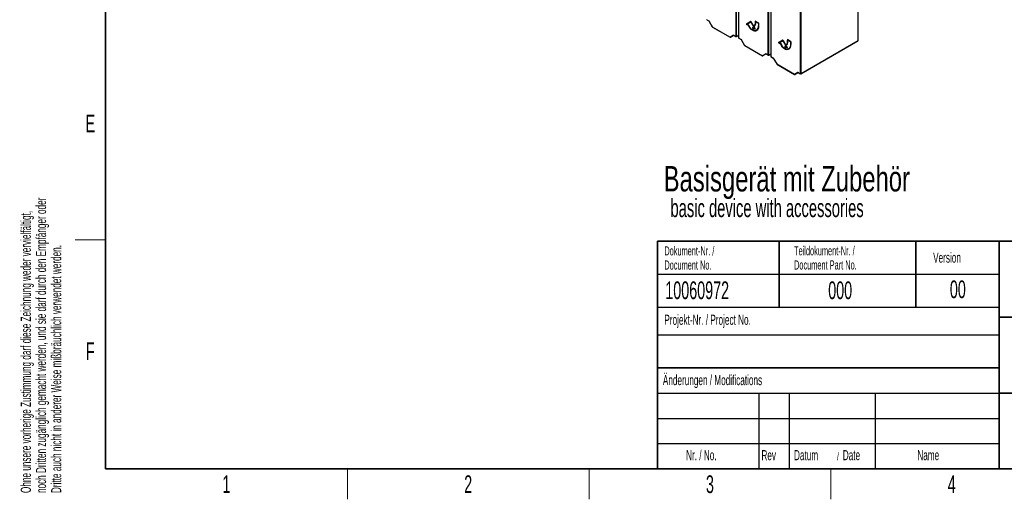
# Paper-space layout 'Blatt4' of a CAD drawing. Header units: millimetres. Extents: x 5 to 418, y 2 to 292.
# Tile 1 of 71: x 9 to 203, y 6 to 101. Entities that reach past the tile are written whole.
import ezdxf

# ---------------------------------------------------------------- set-up
doc = ezdxf.new("R2010")
doc.units = ezdxf.units.MM
doc.layers.add('SLD-0', color=7, linetype='Continuous')
doc.styles.add('SLDTEXTSTYLE0', font='TXT', dxfattribs={"width": 0.7})
doc.styles.add('SLDTEXTSTYLE1', font='TXT', dxfattribs={"width": 0.605})

# ---------------------------------------------------------------- blocks, each defined once
blk = doc.blocks.new('SW_NOTE_0_56')
at = {"layer": 'SLD-0', "color": 0, "attachment_point": 1}
for s, insert, char_height, style in [('Basisgerät mit Zubehör', (0, 6.48), 5.0271, 'SLDTEXTSTYLE0'), ('basic device with accessories', (1.35, -0.02), 3.5956, 'SLDTEXTSTYLE1')]:
    blk.add_mtext(s, dxfattribs=dict(at, insert=insert, char_height=char_height, style=style))
blk = doc.blocks.new('SW_NOTE_0_58')
at = {"layer": 'SLD-0', "color": 0, "char_height": 2, "attachment_point": 1, "rotation": 90, "style": 'SLDTEXTSTYLE1'}
for s, insert in [('noch Dritten zugänglich gemacht werden, und sie darf durch den Empfänger oder', (0.42, 0)), ('Ohne unsere vorherige Zustimmung darf diese Zeichnung weder vervielfältigt,', (-2.58, 0)), ('Dritte auch nicht in anderer Weise mißbräuchlich verwendet werden.', (3.42, 0))]:
    blk.add_mtext(s, dxfattribs=dict(at, insert=insert))
blk = doc.blocks.new('SW_NOTE_0_59')
at = {"layer": 'SLD-0', "color": 0, "attachment_point": 1, "style": 'SLDTEXTSTYLE1'}
for s, insert, char_height in [('Datum', (0, 2.58), 2), ('/', (8.48, 2.08), 1.5), ('Date', (9.64, 2.58), 2)]:
    blk.add_mtext(s, dxfattribs=dict(at, insert=insert, char_height=char_height))
blk = doc.blocks.new('SW_NOTE_0_61')
at = {"layer": 'SLD-0', "color": 0, "char_height": 1.8, "attachment_point": 1, "style": 'SLDTEXTSTYLE1'}
for s, insert in [('Teildokument-Nr. /', (0, 2.32)), ('Document Part No.', (0, -0.48))]:
    blk.add_mtext(s, dxfattribs=dict(at, insert=insert))
blk = doc.blocks.new('SW_NOTE_0_62')
at = {"layer": 'SLD-0', "color": 0, "char_height": 1.8, "attachment_point": 1, "style": 'SLDTEXTSTYLE1'}
for s, insert in [('Dokument-Nr. /', (0, 2.32)), ('Document No.', (0, -0.48))]:
    blk.add_mtext(s, dxfattribs=dict(at, insert=insert))

psp = doc.layouts.new('Blatt4')

# ---------------------------------------------------------------- linework, layer by layer
at = {"color": 7, "linetype": 'Continuous', "lineweight": 18}
for p, q in [((150.45, 97.5), (150.45, 109.02)), ((150.62, 109.04), (150.62, 97.5)), ((151.05, 109.26), (151.05, 97.16)), ((156.81, 93.83), (156.81, 110.46)), ((156.99, 110.56), (156.99, 93.83)), ((157.41, 110.81), (157.41, 93.48)), ((163.18, 90.15), (163.18, 109.41)), ((163.35, 109.41), (163.35, 90.15)), ((144.68, 100.83), (145.14, 100.57)), ((145.14, 100.57), (145.83, 99.37)), ((145.83, 99.37), (145.81, 99.36)), ((145.83, 99.37), (149.31, 97.37)), ((154.32, 99.92), (154.28, 99.9)), ((154.97, 99.54), (154.94, 99.52)), ((149.31, 97.37), (149.99, 97.76)), ((149.99, 97.76), (150.45, 97.5)), ((150.62, 97.5), (151.01, 97.72)), ((153.47, 98.94), (153.43, 98.92)), ((153.75, 98.78), (153.72, 98.76)), ((151.05, 97.16), (151.5, 96.9)), ((151.5, 96.9), (152.19, 95.7)), ((152.19, 95.7), (152.17, 95.69)), ((152.19, 95.7), (155.67, 93.69)), ((160.68, 96.25), (160.65, 96.23)), ((161.34, 95.87), (161.3, 95.85)), ((163.35, 90.15), (174.6, 96.64)), ((155.67, 93.69), (156.36, 94.09)), ((156.36, 94.09), (156.81, 93.83)), ((156.99, 93.83), (157.37, 94.05)), ((157.41, 93.48), (157.87, 93.22)), ((159.83, 95.27), (159.8, 95.25)), ((160.12, 95.1), (160.08, 95.08)), ((157.87, 93.22), (158.55, 92.03)), ((158.55, 92.03), (158.53, 92.02)), ((158.55, 92.03), (162.03, 90.02)), ((162.03, 90.02), (162.72, 90.42)), ((162.72, 90.42), (163.18, 90.15))]:
    psp.add_line(p, q, dxfattribs=at)
at = {"color": 7, "linetype": 'Continuous', "lineweight": 25}
for p, q in [((151.01, 109.22), (151.01, 97.21)), ((157.37, 110.78), (157.37, 93.53)), ((174.6, 96.64), (174.6, 110.19)), ((144.71, 100.77), (145.13, 100.53)), ((145.13, 100.53), (145.81, 99.36)), ((145.85, 99.32), (149.33, 97.31)), ((153.4, 100.41), (152.52, 99.9)), ((152.55, 99.92), (152.52, 99.9)), ((152.52, 99.9), (153, 99.62)), ((153.4, 100.41), (152.55, 99.92)), ((152.55, 99.92), (153.03, 99.64)), ((152.64, 99.89), (153.4, 100.32)), ((153.05, 99.66), (152.64, 99.89)), ((153.03, 99.64), (153, 99.62)), ((154.28, 98.88), (153.4, 100.41)), ((153.43, 100.34), (153.4, 100.32)), ((153.4, 100.32), (154.16, 99.02)), ((153.43, 100.34), (154.19, 99.04)), ((154.16, 99.02), (153.75, 99.25)), ((154.15, 99.55), (154.12, 99.53)), ((154.12, 99.53), (154.16, 99.47)), ((154.15, 99.55), (154.19, 99.49)), ((154.99, 100.1), (154.28, 100.51)), ((154.28, 100.51), (154.28, 99.9)), ((154.32, 100.49), (154.32, 99.92)), ((154.37, 100.44), (154.34, 100.42)), ((154.34, 99.87), (154.34, 100.42)), ((154.34, 100.42), (154.94, 100.07)), ((154.37, 100.44), (154.97, 100.09)), ((154.97, 100.09), (154.94, 100.07)), ((154.94, 100.07), (154.94, 99.52)), ((154.97, 100.09), (154.97, 99.54)), ((154.99, 99.49), (154.99, 100.1)), ((150.08, 97.67), (149.46, 97.31)), ((150.05, 97.69), (150.47, 97.45)), ((150.6, 97.45), (151.01, 97.68)), ((153.72, 98.82), (153.43, 98.98)), ((153.43, 98.92), (153.72, 98.76)), ((153.47, 98.94), (153.75, 98.78)), ((153.84, 99.18), (153.81, 99.16)), ((153.81, 99.16), (154.28, 98.88)), ((153.84, 99.18), (154.25, 98.94)), ((153.92, 98.84), (153.89, 98.82)), ((153.89, 98.82), (153.93, 98.82)), ((154.19, 99.04), (154.16, 99.02)), ((154.58, 98.73), (154.62, 98.75)), ((151.07, 97.1), (151.5, 96.85)), ((151.5, 96.86), (152.17, 95.69)), ((152.22, 95.64), (155.7, 93.64)), ((159.76, 96.74), (158.88, 96.23)), ((158.91, 96.25), (158.88, 96.23)), ((158.88, 96.23), (159.36, 95.95)), ((159.76, 96.74), (158.91, 96.25)), ((158.91, 96.25), (159.4, 95.97)), ((159.01, 96.21), (159.76, 96.65)), ((159.41, 95.98), (159.01, 96.21)), ((159.4, 95.97), (159.36, 95.95)), ((160.65, 95.21), (159.76, 96.74)), ((159.8, 96.67), (159.76, 96.65)), ((159.76, 96.65), (160.52, 95.34)), ((159.8, 96.67), (160.55, 95.36)), ((160.08, 95.14), (159.8, 95.31)), ((160.52, 95.34), (160.12, 95.57)), ((160.21, 95.5), (160.17, 95.48)), ((160.17, 95.48), (160.65, 95.21)), ((160.21, 95.5), (160.61, 95.27)), ((160.52, 95.88), (160.48, 95.86)), ((160.48, 95.86), (160.52, 95.8)), ((160.52, 95.88), (160.55, 95.82)), ((160.55, 95.36), (160.52, 95.34)), ((161.35, 96.43), (160.65, 96.84)), ((160.65, 96.84), (160.65, 96.23)), ((160.68, 96.82), (160.68, 96.25)), ((160.74, 96.77), (160.7, 96.75)), ((160.7, 96.2), (160.7, 96.75)), ((160.7, 96.75), (161.3, 96.4)), ((160.74, 96.77), (161.34, 96.42)), ((161.34, 96.42), (161.3, 96.4)), ((161.3, 96.4), (161.3, 95.85)), ((161.34, 96.42), (161.34, 95.87)), ((161.35, 95.82), (161.35, 96.43)), ((163.33, 90.1), (174.57, 96.59)), ((156.45, 94), (155.82, 93.64)), ((156.41, 94.02), (156.84, 93.77)), ((156.96, 93.77), (157.37, 94.01)), ((157.44, 93.43), (157.86, 93.18)), ((159.8, 95.25), (160.08, 95.08)), ((159.83, 95.27), (160.12, 95.1)), ((160.29, 95.17), (160.25, 95.15)), ((160.25, 95.15), (160.3, 95.15)), ((160.94, 95.06), (160.98, 95.08)), ((157.86, 93.18), (158.53, 92.02)), ((158.58, 91.97), (162.06, 89.96)), ((162.81, 90.32), (162.19, 89.96)), ((162.77, 90.35), (163.2, 90.1))]:
    psp.add_line(p, q, dxfattribs=at)
for centre, radius, start, end in [((145.92, 99.43), 0.125, 210, 240.0027), ((153.96, 99.74), 0.974, 186.8336, 237.149), ((154, 99.76), 0.974, 186.8336, 237.149), ((153.89, 99.69), 0.845, 182.6056, 237.3947), ((154.19, 99.4), 0.753, 230.7964, 9.2142), ((154.21, 99.37), 0.786, 230.7968, 9.214), ((154.59, 99.28), 0.835, 182.1239, 213.0087), ((154.58, 99.29), 0.788, 184.9122, 203.6351), ((153.88, 99.86), 0.402, 305.698, 5.6207), ((153.92, 99.88), 0.402, 305.698, 5.6207), ((153.9, 99.83), 0.44, 305.6989, 5.6192), ((154.13, 99.45), 0.846, 304.8286, 6.4838), ((149.39, 97.42), 0.125, 240.0027, 300.0054), ((150.54, 97.55), 0.125, 240.0027, 299.9975), ((154.28, 99.51), 0.905, 234.3824, 294.3073), ((154.59, 99.27), 0.787, 188.1327, 214.2791), ((151.14, 97.21), 0.125, 180, 240.0027), ((152.28, 95.75), 0.125, 210, 240.0027), ((160.33, 96.07), 0.974, 186.8337, 237.1488), ((160.36, 96.09), 0.974, 186.8337, 237.1488), ((160.25, 96.02), 0.845, 182.6054, 237.3948), ((160.56, 95.73), 0.753, 230.7963, 9.214), ((160.58, 95.69), 0.786, 230.7967, 9.2141), ((160.95, 95.6), 0.835, 182.1241, 213.0087), ((160.94, 95.62), 0.788, 184.912, 203.6365), ((160.95, 95.59), 0.787, 188.1329, 214.2789), ((160.25, 96.19), 0.402, 305.6979, 5.62), ((160.28, 96.21), 0.402, 305.6979, 5.62), ((160.26, 96.15), 0.44, 305.6983, 5.6201), ((160.5, 95.77), 0.839, 304.5587, 6.7532), ((155.76, 93.74), 0.125, 240.0027, 300.0054), ((156.9, 93.88), 0.125, 240.0027, 299.9975), ((157.5, 93.53), 0.125, 180, 240.0027), ((160.64, 95.84), 0.905, 234.3823, 294.3074), ((158.64, 92.08), 0.125, 210, 240.0027), ((162.12, 90.07), 0.125, 240.0027, 300.0054), ((163.27, 90.21), 0.125, 240.0027, 299.9975)]:
    psp.add_arc(centre, radius, start, end, dxfattribs=at)
at = {"color": 7, "linetype": 'Continuous', "lineweight": 18}
for centre, radius, start, end in [((145.89, 99.37), 0.0628, 174.3142, 234.3759), ((149.37, 97.36), 0.0628, 174.3142, 234.3759), ((149.41, 97.41), 0.115, 204.6697, 294.773), ((150.54, 97.67), 0.193, 242.6566, 296.7661), ((150.51, 97.5), 0.0628, 174.3142, 234.3759), ((150.57, 97.49), 0.0595, 305.5758, 7.7006), ((151.07, 97.21), 0.0617, 185.0596, 246.2596), ((151.11, 97.15), 0.0628, 174.3142, 234.3759), ((152.25, 95.69), 0.0628, 174.3142, 234.3759), ((155.77, 93.74), 0.115, 204.6688, 294.774), ((155.73, 93.69), 0.0628, 174.3142, 234.3759), ((156.9, 94), 0.193, 242.6549, 296.7683), ((156.88, 93.82), 0.0628, 174.3142, 234.3759), ((156.93, 93.82), 0.0595, 305.5728, 7.7093), ((157.44, 93.54), 0.0617, 185.0583, 246.2621), ((157.47, 93.48), 0.0628, 174.3142, 234.3759), ((158.62, 92.02), 0.0628, 174.3142, 234.3759), ((162.14, 90.07), 0.115, 204.6693, 294.7733), ((162.1, 90.01), 0.0628, 174.3142, 234.3759), ((163.27, 90.33), 0.193, 242.6561, 296.7661), ((163.24, 90.15), 0.0628, 174.3142, 234.3759), ((163.29, 90.15), 0.0595, 305.5758, 7.7006)]:
    psp.add_arc(centre, radius, start, end, dxfattribs=at)
at = {"color": 7, "linetype": 'Continuous', "lineweight": 25}
for centre, major_axis, ratio, start_param, end_param in [((145.23, 100.62), (0.0912, 0.0912), 0.317888, 2.441094, 3.056612), ((150.08, 97.82), (0, 0.133), 0.717434, 1.963397, 2.748877), ((151.59, 96.95), (0.0912, 0.0912), 0.317888, 2.441094, 3.056612), ((174.51, 96.7), (-0.062, 0.108), 0.577557, 3.141594, 3.927224), ((156.45, 94.14), (0, 0.133), 0.717434, 1.963397, 2.748877), ((157.95, 93.27), (0.0912, 0.0912), 0.317888, 2.441094, 3.056612), ((162.81, 90.47), (0, 0.133), 0.717434, 1.963397, 2.748877)]:
    psp.add_ellipse(centre, major_axis=major_axis, ratio=ratio, start_param=start_param, end_param=end_param, dxfattribs=at)
at = {"layer": 'SLD-0', "lineweight": 35}
for p, q in [((26, 282.5), (26, 12)), ((135, 57), (408, 57)), ((135, 57), (135, 12)), ((159, 57), (159, 44)), ((186, 57), (186, 44)), ((202.5, 57), (202.5, 12)), ((202.5, 42), (259, 42)), ((135, 32), (202.5, 32)), ((202.5, 27), (259, 27)), ((26, 12), (408, 12)), ((135, 12), (408, 12))]:
    psp.add_line(p, q, dxfattribs=at)
at = {"layer": 'SLD-0', "lineweight": 18}
for p, q in [((20, 57.25), (26, 57.25)), ((73.75, 6), (73.75, 12)), ((121.5, 6), (121.5, 12)), ((169.25, 6), (169.25, 12))]:
    psp.add_line(p, q, dxfattribs=at)
at = {"layer": 'SLD-0'}
for p, q in [((135, 50.5), (202.5, 50.5)), ((135, 38.5), (202.5, 38.5)), ((135, 27), (202.5, 27)), ((155, 27), (155, 12)), ((161, 27), (161, 12)), ((178, 27), (178, 12)), ((135, 22), (202.5, 22)), ((135, 17), (202.5, 17))]:
    psp.add_line(p, q, dxfattribs=at)
at = {"layer": 'SLD-0', "lineweight": 25}
psp.add_line((135, 44), (202.5, 44), dxfattribs=at)

# ---------------------------------------------------------------- block references
at = {"layer": 'SLD-0'}
for name, p in [('SW_NOTE_0_58', (11.81, 7.24)), ('SW_NOTE_0_62', (136.35, 53.67)), ('SW_NOTE_0_61', (161.96, 53.69)), ('SW_NOTE_0_59', (161.95, 13.15))]:
    psp.add_blockref(name, p, dxfattribs=at)
at = {"layer": 'SLD-0', "color": 7}
psp.add_blockref('SW_NOTE_0_56', (136.21, 65.38), dxfattribs=at)

# ---------------------------------------------------------------- texts
at = {"layer": 'SLD-0', "style": 'SLDTEXTSTYLE1'}
for s, insert, char_height, attachment_point in [('E', (22.98, 82), 3.5, 2), ('Version', (189.43, 54.76), 2, 1), ('10060972', (136.53, 49.06), 3.5, 1), ('000', (168.71, 49.06), 3.5, 1), ('00', (194.31, 49.25), 3.5, 2), ('Projekt-Nr. / Project No.', (136.35, 42.48), 2, 1), ('F', (22.95, 37), 3.5, 2), ('Änderungen / Modifications', (136.05, 30.56), 2, 1), ('Nr. / No.', (140.64, 15.72), 2, 1), ('Rev', (155.52, 15.72), 2, 1), ('Name', (186.31, 15.73), 2, 1), ('1', (49.85, 10.74), 3.5, 2), ('2', (97.6, 10.74), 3.5, 2), ('3', (145.35, 10.74), 3.5, 2), ('4', (193.1, 10.74), 3.5, 2)]:
    psp.add_mtext(s, dxfattribs=dict(at, insert=insert, char_height=char_height, attachment_point=attachment_point))

doc.saveas('drawing.dxf')
